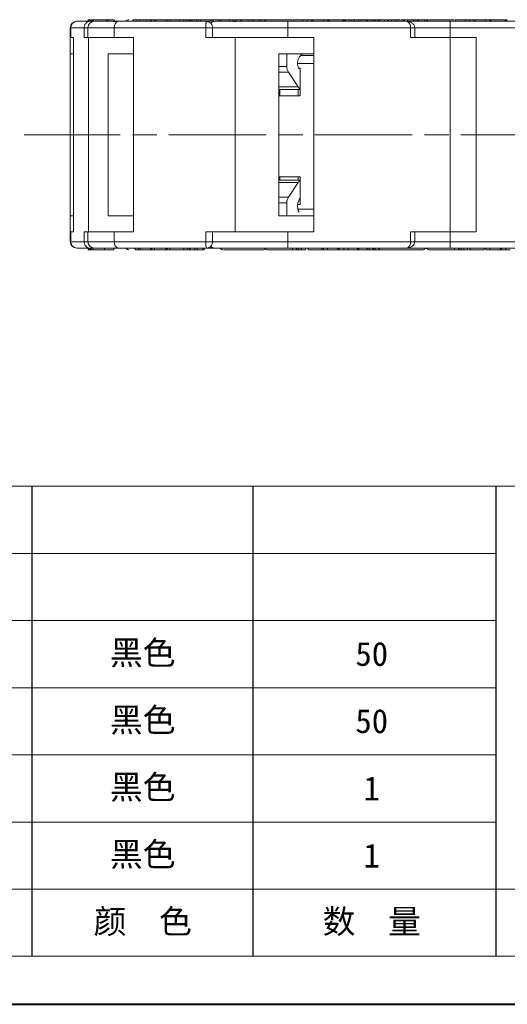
# Model space of a CAD drawing. Header units: millimetres. Extents: x 3187 to 3689, y -339 to 12.
# Tile 2 of 33: x 3355 to 3415, y -339 to -218. Entities that reach past the tile are written whole.
import ezdxf

# ---------------------------------------------------------------- set-up
doc = ezdxf.new("R2010")
doc.units = ezdxf.units.MM
doc.linetypes.add('ACAD_ISO08W100', pattern=[36, 24, -3, 6, -3])
doc.linetypes.add('CENTER', pattern=[0.6, 0.375, -0.075, 0.075, -0.075])
doc.layers.add('中心线', color=1, linetype='CENTER', lineweight=25)
doc.layers.add('标注线', color=7, linetype='Continuous', lineweight=15)
doc.styles.add('样式 6', font='仿宋_GB2312.ttf')

msp = doc.modelspace()

# ---------------------------------------------------------------- linework, layer by layer
at = {"color": 7, "linetype": 'Continuous', "lineweight": 15}
for p, q in [((3363.586, -217.988), (3361.983, -217.988)), ((3363.343, -217.788), (3363.343, -217.988)), ((3363.347, -217.988), (3363.347, -217.788)), ((3363.503, -217.988), (3363.503, -217.788)), ((3363.586, -217.988), (3363.952, -217.988)), ((3363.656, -217.988), (3363.656, -217.788)), ((3363.709, -217.788), (3363.656, -217.788)), ((3363.709, -217.988), (3363.709, -217.788)), ((3363.733, -217.788), (3363.709, -217.788)), ((3363.733, -217.988), (3363.733, -217.788)), ((3363.92, -217.788), (3363.733, -217.788)), ((3363.92, -217.988), (3363.92, -217.788)), ((3363.955, -217.788), (3363.92, -217.788)), ((3363.955, -217.988), (3363.955, -217.788)), ((3364.008, -217.788), (3363.955, -217.788)), ((3364.008, -217.988), (3364.008, -217.788)), ((3365.616, -217.788), (3364.008, -217.788)), ((3365.616, -217.788), (3365.616, -217.988)), ((3365.616, -217.788), (3365.734, -217.788)), ((3365.734, -217.988), (3365.734, -217.788)), ((3365.734, -217.788), (3365.819, -217.788)), ((3365.819, -217.988), (3365.819, -217.788)), ((3366.405, -217.788), (3366.382, -217.788)), ((3366.77, -217.996), (3366.446, -218.018)), ((3366.567, -217.988), (3366.567, -217.788)), ((3366.626, -218.004), (3366.734, -217.988)), ((3377.982, -217.988), (3367.103, -217.988)), ((3368.842, -217.788), (3368.842, -217.988)), ((3369.26, -217.988), (3369.26, -217.788)), ((3369.718, -217.988), (3369.718, -217.788)), ((3370.499, -217.988), (3370.499, -217.788)), ((3371.006, -217.988), (3371.006, -217.788)), ((3371.163, -217.788), (3371.006, -217.788)), ((3371.163, -217.988), (3371.163, -217.788)), ((3371.521, -217.788), (3371.163, -217.788)), ((3371.521, -217.988), (3371.521, -217.788)), ((3371.687, -217.788), (3371.521, -217.788)), ((3371.687, -217.988), (3371.687, -217.788)), ((3372.952, -217.788), (3371.687, -217.788)), ((3372.952, -217.988), (3372.952, -217.788)), ((3373.189, -217.788), (3372.952, -217.788)), ((3373.189, -217.988), (3373.189, -217.788)), ((3373.547, -217.788), (3373.189, -217.788)), ((3373.547, -217.988), (3373.547, -217.788)), ((3374.627, -217.788), (3373.547, -217.788)), ((3374.627, -217.788), (3374.627, -217.988)), ((3375.137, -217.988), (3375.137, -217.788)), ((3375.137, -217.788), (3375.516, -217.788)), ((3375.601, -217.788), (3375.516, -217.788)), ((3375.516, -217.988), (3375.516, -217.788)), ((3375.781, -217.988), (3375.781, -217.788)), ((3376.001, -217.788), (3375.781, -217.788)), ((3376.032, -217.788), (3376.032, -217.988)), ((3376.236, -217.988), (3376.236, -217.788)), ((3376.711, -217.788), (3376.711, -217.988)), ((3376.931, -217.988), (3376.931, -217.788)), ((3377.179, -217.788), (3376.931, -217.788)), ((3377.179, -217.988), (3377.179, -217.788)), ((3378.516, -217.788), (3377.179, -217.788)), ((3377.958, -218.01), (3377.982, -217.988)), ((3378.516, -217.788), (3378.516, -217.988)), ((3378.516, -217.788), (3378.746, -217.788)), ((3378.746, -217.988), (3378.746, -217.788)), ((3378.853, -217.788), (3378.746, -217.788)), ((3379.508, -217.988), (3379.508, -217.788)), ((3379.508, -217.788), (3379.756, -217.788)), ((3379.756, -217.988), (3379.756, -217.788)), ((3380.768, -217.788), (3379.756, -217.788)), ((3380.768, -217.988), (3380.768, -217.788)), ((3381.542, -217.788), (3380.768, -217.788)), ((3381.173, -217.788), (3381.173, -217.988)), ((3381.547, -218.024), (3381.287, -217.996)), ((3381.348, -217.988), (3381.547, -218.024)), ((3381.542, -217.988), (3381.542, -217.788)), ((3381.542, -217.788), (3382.143, -217.788)), ((3382.143, -217.988), (3382.143, -217.788)), ((3382.331, -217.788), (3382.143, -217.788)), ((3382.331, -217.988), (3382.331, -217.788)), ((3383.056, -217.788), (3382.331, -217.788)), ((3383.056, -217.988), (3383.056, -217.788)), ((3383.554, -217.788), (3383.056, -217.788)), ((3383.554, -217.788), (3383.554, -217.988)), ((3383.554, -217.788), (3383.784, -217.788)), ((3383.784, -217.988), (3383.784, -217.788)), ((3383.967, -217.788), (3383.784, -217.788)), ((3384.394, -217.988), (3384.394, -217.788)), ((3384.68, -217.788), (3384.394, -217.788)), ((3384.68, -217.988), (3384.68, -217.788)), ((3385.544, -217.788), (3384.68, -217.788)), ((3386.234, -217.788), (3385.952, -217.788)), ((3387.972, -217.988), (3387.972, -218.788)), ((3402.577, -217.988), (3387.972, -217.988)), ((3388.632, -217.988), (3388.632, -217.788)), ((3389.821, -217.988), (3389.821, -217.788)), ((3390.348, -217.988), (3390.348, -217.788)), ((3390.892, -217.988), (3390.892, -217.788)), ((3391.004, -217.988), (3391.004, -217.788)), ((3391.05, -217.988), (3391.05, -217.788)), ((3391.066, -217.788), (3391.05, -217.788)), ((3391.066, -217.988), (3391.066, -217.788)), ((3392.348, -217.788), (3391.066, -217.788)), ((3392.348, -217.988), (3392.348, -217.788)), ((3392.829, -217.788), (3392.348, -217.788)), ((3392.829, -217.988), (3392.829, -217.788)), ((3392.972, -217.788), (3392.829, -217.788)), ((3393.051, -217.788), (3392.941, -217.788)), ((3392.972, -217.988), (3392.972, -217.788)), ((3393.051, -217.988), (3393.051, -217.788)), ((3394.75, -217.788), (3393.051, -217.788)), ((3394.75, -217.988), (3394.75, -217.788)), ((3394.75, -217.788), (3394.817, -217.788)), ((3394.817, -217.988), (3394.817, -217.788)), ((3394.817, -217.788), (3394.855, -217.788)), ((3394.855, -217.988), (3394.855, -217.788)), ((3394.855, -217.788), (3394.93, -217.788)), ((3394.97, -217.988), (3394.97, -217.788)), ((3395.046, -217.988), (3395.046, -217.788)), ((3395.068, -217.788), (3395.046, -217.788)), ((3395.068, -217.988), (3395.068, -217.788)), ((3395.549, -217.788), (3395.068, -217.788)), ((3395.549, -217.988), (3395.549, -217.788)), ((3396.021, -217.788), (3395.643, -217.788)), ((3395.867, -217.988), (3395.867, -217.788)), ((3396.125, -217.988), (3396.125, -217.788)), ((3396.19, -217.988), (3396.19, -217.788)), ((3396.19, -217.788), (3396.67, -217.788)), ((3396.67, -217.988), (3396.67, -217.788)), ((3396.709, -217.788), (3396.67, -217.788)), ((3396.712, -217.788), (3396.712, -217.988)), ((3396.712, -217.788), (3397.02, -217.788)), ((3397.02, -217.988), (3397.02, -217.788)), ((3397.08, -217.788), (3397.02, -217.788)), ((3397.584, -217.988), (3397.584, -217.788)), ((3397.635, -217.788), (3397.741, -217.788)), ((3397.741, -217.988), (3397.741, -217.788)), ((3397.741, -217.788), (3397.835, -217.788)), ((3397.839, -217.988), (3397.839, -217.788)), ((3398.224, -217.788), (3397.839, -217.788)), ((3398.224, -217.988), (3398.224, -217.788)), ((3398.46, -217.788), (3398.444, -217.788)), ((3398.478, -217.988), (3398.478, -217.788)), ((3398.684, -217.988), (3398.684, -217.788)), ((3398.736, -217.988), (3398.736, -217.788)), ((3399.121, -217.788), (3398.736, -217.788)), ((3399.121, -217.988), (3399.121, -217.788)), ((3399.256, -217.788), (3399.121, -217.788)), ((3399.256, -217.788), (3399.256, -217.988)), ((3399.897, -217.788), (3399.256, -217.788)), ((3399.897, -217.988), (3399.897, -217.788)), ((3400.008, -217.788), (3399.979, -217.788)), ((3400.204, -217.788), (3400.011, -217.788)), ((3400.297, -217.988), (3400.297, -217.788)), ((3400.381, -217.788), (3400.297, -217.788)), ((3400.381, -217.988), (3400.381, -217.788)), ((3400.756, -217.788), (3400.381, -217.788)), ((3400.756, -217.788), (3400.756, -217.988)), ((3401.145, -217.988), (3401.145, -217.788)), ((3401.145, -217.788), (3401.456, -217.788)), ((3401.456, -217.988), (3401.456, -217.788)), ((3401.456, -217.788), (3401.831, -217.788)), ((3401.831, -217.988), (3401.831, -217.788)), ((3402.246, -217.988), (3402.246, -217.788)), ((3402.33, -217.788), (3402.246, -217.788)), ((3402.33, -217.988), (3402.33, -217.788)), ((3402.706, -217.788), (3402.33, -217.788)), ((3402.657, -218.01), (3402.577, -217.988)), ((3402.706, -217.788), (3402.706, -217.988)), ((3403.466, -217.788), (3402.706, -217.788)), ((3403.466, -217.988), (3403.466, -217.788)), ((3403.555, -217.788), (3403.466, -217.788)), ((3403.555, -217.988), (3403.555, -217.788)), ((3403.931, -217.788), (3403.555, -217.788)), ((3403.931, -217.788), (3403.931, -217.988)), ((3404.091, -217.788), (3403.931, -217.788)), ((3404.091, -217.988), (3404.091, -217.788)), ((3404.823, -217.988), (3404.823, -217.788)), ((3405.224, -217.853), (3405.224, -217.788)), ((3405.298, -217.823), (3405.298, -217.788)), ((3407.972, -217.988), (3407.972, -218.788)), ((3422.577, -217.988), (3407.972, -217.988)), ((3408.632, -217.988), (3408.632, -217.788)), ((3409.821, -217.988), (3409.821, -217.788)), ((3410.348, -217.988), (3410.348, -217.788)), ((3410.892, -217.988), (3410.892, -217.788)), ((3411.004, -217.988), (3411.004, -217.788)), ((3411.05, -217.988), (3411.05, -217.788)), ((3411.066, -217.788), (3411.05, -217.788)), ((3411.066, -217.988), (3411.066, -217.788)), ((3412.348, -217.788), (3411.066, -217.788)), ((3412.829, -217.788), (3412.348, -217.788)), ((3412.348, -217.988), (3412.348, -217.788)), ((3412.829, -217.988), (3412.829, -217.788)), ((3412.972, -217.788), (3412.829, -217.788)), ((3412.972, -217.788), (3413.051, -217.788)), ((3412.972, -217.988), (3412.972, -217.788)), ((3413.051, -217.988), (3413.051, -217.788)), ((3414.75, -217.788), (3413.051, -217.788)), ((3414.75, -217.988), (3414.75, -217.788)), ((3414.75, -217.788), (3414.817, -217.788)), ((3414.817, -217.988), (3414.817, -217.788)), ((3414.886, -217.988), (3414.886, -217.788)), ((3414.97, -217.988), (3414.97, -217.788)), ((3361.129, -218.788), (3361.129, -219.988)), ((3361.188, -218.788), (3361.129, -218.788)), ((3361.188, -219.988), (3361.188, -218.788)), ((3361.188, -218.788), (3362.849, -218.788)), ((3362.849, -218.788), (3362.849, -219.988)), ((3363.324, -218.788), (3362.849, -218.788)), ((3363.324, -218.788), (3363.324, -219.988)), ((3366.569, -218.788), (3363.324, -218.788)), ((3366.569, -219.988), (3366.569, -218.788)), ((3366.569, -218.788), (3377.845, -218.788)), ((3377.845, -218.788), (3377.845, -219.988)), ((3378.679, -218.788), (3377.845, -218.788)), ((3378.679, -219.988), (3378.679, -218.788)), ((3387.972, -218.788), (3378.679, -218.788)), ((3387.972, -219.988), (3387.972, -218.788)), ((3387.972, -218.788), (3403.11, -218.788)), ((3403.11, -218.788), (3403.11, -219.988)), ((3403.61, -218.788), (3403.11, -218.788)), ((3403.61, -219.988), (3403.61, -218.788)), ((3407.972, -218.788), (3403.61, -218.788)), ((3407.972, -219.988), (3407.972, -218.788)), ((3407.972, -218.788), (3423.11, -218.788)), ((3361.129, -219.988), (3361.129, -221.988)), ((3361.188, -219.988), (3361.129, -219.988)), ((3361.188, -219.988), (3361.539, -219.988)), ((3361.539, -231.988), (3361.539, -219.988)), ((3362.849, -219.988), (3363.383, -219.988)), ((3363.383, -219.988), (3363.383, -231.988)), ((3366.569, -219.988), (3363.383, -219.988)), ((3366.569, -219.988), (3368.953, -219.988)), ((3368.953, -231.988), (3368.953, -219.988)), ((3377.845, -219.988), (3381.467, -219.988)), ((3381.467, -219.988), (3387.972, -219.988)), ((3381.467, -219.988), (3381.467, -231.988)), ((3387.972, -219.988), (3391.172, -219.988)), ((3391.172, -231.988), (3391.172, -219.988)), ((3403.11, -219.988), (3407.972, -219.988)), ((3407.972, -219.988), (3407.972, -231.988)), ((3407.972, -219.988), (3411.172, -219.988)), ((3411.172, -231.988), (3411.172, -219.988)), ((3361.539, -221.988), (3361.129, -221.988)), ((3361.129, -231.988), (3361.129, -221.988)), ((3368.953, -221.988), (3365.791, -221.988)), ((3365.791, -231.988), (3365.791, -221.988)), ((3391.172, -221.988), (3386.872, -221.988)), ((3386.872, -231.988), (3386.872, -221.988)), ((3387.839, -223.573), (3387.839, -221.988)), ((3391.172, -222.188), (3389.532, -222.188)), ((3386.872, -223.573), (3387.839, -223.573)), ((3389.173, -223.188), (3391.172, -223.188)), ((3388.035, -224.28), (3386.872, -224.28)), ((3389.245, -226.095), (3388.035, -224.28)), ((3389.493, -223.788), (3389.281, -223.788)), ((3389.493, -227.188), (3389.493, -223.788)), ((3386.872, -226.095), (3389.245, -226.095)), ((3386.872, -226.388), (3389.493, -226.388)), ((3386.872, -227.188), (3389.493, -227.188)), ((3386.876, -226.388), (3386.876, -227.188)), ((3386.969, -227.188), (3386.969, -226.388)), ((3389.241, -227.188), (3389.241, -226.388)), ((3361.129, -241.988), (3361.129, -231.988)), ((3361.539, -243.988), (3361.539, -231.988)), ((3363.383, -231.988), (3363.383, -243.988)), ((3365.791, -241.988), (3365.791, -231.988)), ((3368.953, -243.988), (3368.953, -231.988)), ((3381.467, -231.988), (3381.467, -243.988)), ((3386.872, -241.988), (3386.872, -231.988)), ((3391.172, -243.988), (3391.172, -231.988)), ((3407.972, -231.988), (3407.972, -243.988)), ((3411.172, -243.988), (3411.172, -231.988)), ((3389.493, -237.188), (3386.872, -237.188)), ((3389.493, -237.588), (3386.872, -237.588)), ((3389.245, -237.88), (3386.872, -237.88)), ((3386.876, -237.188), (3386.876, -237.588)), ((3386.969, -237.588), (3386.969, -237.188)), ((3388.035, -239.695), (3389.245, -237.88)), ((3389.241, -237.188), (3389.241, -237.588)), ((3389.493, -240.588), (3389.493, -237.188)), ((3386.872, -239.695), (3388.035, -239.695)), ((3387.839, -240.402), (3386.872, -240.402)), ((3387.839, -241.988), (3387.839, -240.402)), ((3389.185, -240.588), (3389.493, -240.588)), ((3391.172, -241.188), (3389.219, -241.188)), ((3361.129, -241.988), (3361.129, -243.988)), ((3361.129, -241.988), (3361.539, -241.988)), ((3365.791, -241.988), (3368.953, -241.988)), ((3386.872, -241.988), (3391.172, -241.988)), ((3361.129, -243.988), (3361.129, -245.188)), ((3361.129, -243.988), (3361.188, -243.988)), ((3361.188, -245.188), (3361.188, -243.988)), ((3361.539, -243.988), (3361.188, -243.988)), ((3362.849, -243.988), (3362.849, -245.188)), ((3363.383, -243.988), (3362.849, -243.988)), ((3363.324, -243.988), (3363.324, -245.188)), ((3363.383, -243.988), (3366.569, -243.988)), ((3366.569, -245.188), (3366.569, -243.988)), ((3368.953, -243.988), (3366.569, -243.988)), ((3377.845, -243.988), (3377.845, -245.188)), ((3381.467, -243.988), (3377.845, -243.988)), ((3378.679, -245.188), (3378.679, -243.988)), ((3387.972, -243.988), (3381.467, -243.988)), ((3387.972, -245.188), (3387.972, -243.988)), ((3391.172, -243.988), (3387.972, -243.988)), ((3407.972, -243.988), (3403.11, -243.988)), ((3403.11, -243.988), (3403.11, -245.188)), ((3403.61, -245.188), (3403.61, -243.988)), ((3407.972, -245.188), (3407.972, -243.988)), ((3411.172, -243.988), (3407.972, -243.988)), ((3361.129, -245.188), (3361.188, -245.188)), ((3362.849, -245.188), (3361.188, -245.188)), ((3362.849, -245.188), (3363.324, -245.188)), ((3363.324, -245.188), (3366.569, -245.188)), ((3377.845, -245.188), (3366.569, -245.188)), ((3377.845, -245.188), (3378.679, -245.188)), ((3378.679, -245.188), (3387.972, -245.188)), ((3403.11, -245.188), (3387.972, -245.188)), ((3387.972, -245.188), (3387.972, -245.988)), ((3403.11, -245.188), (3403.61, -245.188)), ((3403.572, -245.188), (3407.972, -245.188)), ((3423.11, -245.188), (3407.972, -245.188)), ((3407.972, -245.188), (3407.972, -245.988)), ((3361.983, -245.988), (3363.586, -245.988)), ((3363.361, -245.988), (3363.361, -246.188)), ((3363.361, -246.188), (3363.414, -246.188)), ((3363.414, -245.988), (3363.414, -246.188)), ((3363.414, -246.188), (3363.449, -246.188)), ((3363.449, -245.988), (3363.449, -246.188)), ((3363.449, -246.188), (3363.635, -246.188)), ((3363.952, -245.988), (3363.586, -245.988)), ((3363.635, -245.988), (3363.635, -246.188)), ((3363.635, -246.188), (3363.66, -246.188)), ((3363.66, -245.988), (3363.66, -246.188)), ((3363.66, -246.188), (3363.712, -246.188)), ((3363.712, -245.988), (3363.712, -246.188)), ((3363.712, -246.188), (3363.879, -246.188)), ((3363.948, -245.988), (3363.948, -246.188)), ((3363.958, -245.988), (3363.958, -246.188)), ((3365.366, -245.988), (3365.366, -246.188)), ((3366.511, -246.188), (3366.511, -245.988)), ((3366.544, -245.964), (3366.77, -245.979)), ((3366.734, -245.988), (3366.574, -245.963)), ((3367.103, -245.988), (3377.982, -245.988)), ((3369.159, -245.988), (3369.159, -246.188)), ((3369.159, -246.188), (3369.517, -246.188)), ((3369.517, -245.988), (3369.517, -246.188)), ((3369.517, -246.188), (3369.754, -246.188)), ((3369.754, -245.988), (3369.754, -246.188)), ((3369.754, -246.188), (3371.02, -246.188)), ((3371.02, -245.988), (3371.02, -246.188)), ((3371.02, -246.188), (3371.185, -246.188)), ((3371.185, -245.988), (3371.185, -246.188)), ((3371.185, -246.188), (3371.543, -246.188)), ((3371.543, -245.988), (3371.543, -246.188)), ((3371.543, -246.188), (3372.933, -246.188)), ((3372.933, -245.988), (3372.933, -246.188)), ((3372.99, -245.988), (3372.99, -246.188)), ((3373.077, -245.988), (3373.077, -246.188)), ((3373.404, -245.988), (3373.404, -246.188)), ((3375.148, -245.988), (3375.148, -246.188)), ((3375.535, -246.188), (3375.535, -245.988)), ((3375.63, -246.188), (3375.674, -246.188)), ((3375.674, -246.177), (3375.674, -246.188)), ((3375.674, -246.188), (3376.512, -246.188)), ((3376.512, -246.188), (3376.512, -245.988)), ((3376.512, -246.188), (3376.791, -246.188)), ((3376.791, -245.988), (3376.791, -246.188)), ((3377.485, -245.988), (3377.485, -246.188)), ((3377.656, -246.188), (3377.656, -245.988)), ((3377.982, -245.988), (3377.958, -245.965)), ((3381.366, -245.979), (3381.458, -245.988)), ((3387.972, -245.988), (3402.577, -245.988)), ((3388.536, -245.988), (3388.536, -246.188)), ((3389.017, -246.188), (3388.536, -246.188)), ((3389.017, -245.988), (3389.017, -246.188)), ((3389.082, -245.988), (3389.082, -246.188)), ((3389.339, -245.988), (3389.339, -246.188)), ((3389.658, -245.988), (3389.658, -246.188)), ((3389.658, -246.188), (3390.139, -246.188)), ((3390.139, -245.988), (3390.139, -246.188)), ((3390.457, -245.988), (3390.457, -246.188)), ((3390.457, -246.188), (3392.156, -246.188)), ((3392.156, -245.988), (3392.156, -246.188)), ((3392.167, -245.988), (3392.167, -246.188)), ((3392.213, -245.988), (3392.213, -246.188)), ((3392.213, -246.188), (3392.296, -246.188)), ((3392.378, -245.988), (3392.378, -246.188)), ((3392.378, -246.188), (3392.859, -246.188)), ((3392.859, -245.988), (3392.859, -246.188)), ((3392.859, -246.188), (3394.141, -246.188)), ((3394.141, -245.988), (3394.141, -246.188)), ((3394.202, -245.988), (3394.202, -246.188)), ((3394.314, -245.988), (3394.314, -246.188)), ((3394.858, -245.988), (3394.858, -246.188)), ((3395.385, -245.988), (3395.385, -246.188)), ((3396.574, -245.988), (3396.574, -246.188)), ((3396.581, -245.988), (3396.581, -246.188)), ((3396.581, -246.188), (3396.632, -246.188)), ((3396.632, -245.988), (3396.632, -246.188)), ((3396.632, -246.188), (3396.723, -246.188)), ((3396.723, -245.988), (3396.723, -246.188)), ((3396.723, -246.188), (3397.756, -246.188)), ((3397.756, -245.988), (3397.756, -246.188)), ((3397.756, -246.188), (3397.986, -246.188)), ((3397.986, -246.188), (3397.986, -245.988)), ((3397.986, -246.188), (3398.455, -246.188)), ((3398.455, -245.988), (3398.455, -246.188)), ((3398.455, -246.188), (3398.565, -246.188)), ((3398.565, -245.988), (3398.565, -246.188)), ((3398.722, -245.988), (3398.722, -246.188)), ((3407.972, -245.988), (3422.577, -245.988)), ((3408.536, -245.988), (3408.536, -246.188)), ((3409.017, -246.188), (3408.536, -246.188)), ((3409.017, -245.988), (3409.017, -246.188)), ((3409.082, -245.988), (3409.082, -246.188)), ((3409.339, -245.988), (3409.339, -246.188)), ((3409.658, -245.988), (3409.658, -246.188)), ((3409.658, -246.188), (3410.139, -246.188)), ((3410.139, -245.988), (3410.139, -246.188)), ((3410.457, -245.988), (3410.457, -246.188)), ((3410.457, -246.188), (3412.156, -246.188)), ((3412.156, -245.988), (3412.156, -246.188)), ((3412.378, -245.988), (3412.378, -246.188)), ((3412.378, -246.188), (3412.859, -246.188)), ((3412.859, -245.988), (3412.859, -246.188)), ((3412.859, -246.188), (3414.141, -246.188)), ((3414.141, -245.988), (3414.141, -246.188)), ((3414.202, -245.988), (3414.202, -246.188)), ((3414.314, -245.988), (3414.314, -246.188)), ((3414.606, -246.188), (3414.761, -246.188)), ((3414.858, -245.988), (3414.858, -246.188))]:
    msp.add_line(p, q, dxfattribs=at)
at = {"color": 7, "lineweight": 15}
for p, q in [((3217.062, -275.368), (3413.64, -275.368)), ((3217.062, -283.658), (3413.64, -283.658)), ((3217.062, -291.948), (3413.64, -291.948)), ((3217.062, -300.238), (3413.64, -300.238)), ((3217.062, -308.529), (3413.64, -308.529)), ((3217.062, -316.819), (3413.64, -316.819)), ((3217.062, -325.109), (3465.768, -325.109))]:
    msp.add_line(p, q, dxfattribs=at)
at = {"color": 7}
for p, q in [((3356.441, -333.399), (3356.441, -275.368)), ((3383.687, -333.399), (3383.687, -275.368)), ((3413.64, -333.399), (3413.64, -275.368))]:
    msp.add_line(p, q, dxfattribs=at)
at = {"color": 7, "lineweight": 13}
for p, q in [((3413.64, -275.368), (3678.945, -275.368)), ((3217.062, -333.399), (3465.768, -333.399))]:
    msp.add_line(p, q, dxfattribs=at)
at = {"color": 7, "lineweight": 40}
msp.add_line((3187.454, -339.321), (3684.866, -339.321), dxfattribs=at)
at = {"color": 7, "linetype": 'Continuous', "lineweight": 15, "flags": 128}
msp.add_lwpolyline([(3389.974, -221.988), (3389.652, -222.089), (3389.384, -222.376), (3389.216, -222.801), (3389.176, -223.29), (3389.271, -223.763), (3389.309, -223.855)], dxfattribs=at)
at = {"color": 7, "linetype": 'Continuous', "lineweight": 15}
for centre, radius, start, end in [((3361.929, -218.788), 0.8, 90, 180), ((3361.986, -218.785), 0.798, 90.17405, 180.173), ((3364.124, -218.788), 0.8, 90, 180), ((3363.585, -218.41), 0.423, 57.92763, 89.80107), ((3367.269, -218.677), 0.709, 103.57158, 189.00735), ((3368.379, -218.288), 0.5, 90, 143.1301), ((3375.574, -218.288), 0.5, 36.8699, 65.12861), ((3379.022, -218.788), 0.8, 90, 135.68506), ((3385.472, -218.288), 0.5, 90, 143.1301), ((3405.472, -218.288), 0.5, 90, 142.46944), ((3389.129, -223.597), 1.291, 178.93545, 211.96148), ((3389.837, -225.718), 0.702, 212.46576, 240.64498), ((3389.831, -238.25), 0.693, 119.16513, 147.72412), ((3389.129, -240.378), 1.291, 148.03852, 181.06455), ((3390.725, -240.793), 1.565, 141.94587, 208.42173), ((3361.929, -245.188), 0.8, 180, 270), ((3361.986, -245.19), 0.798, 179.827, 269.82595), ((3364.124, -245.188), 0.8, 180, 270), ((3367.269, -245.298), 0.709, 170.99265, 256.42842), ((3363.585, -245.565), 0.423, 270.19893, 302.07237), ((3368.379, -245.688), 0.5, 216.8699, 270), ((3375.574, -245.688), 0.5, 270, 323.1301), ((3379.022, -245.188), 0.8, 224.20819, 270), ((3380.008, -245.688), 0.5, 217.71782, 270), ((3385.008, -245.688), 0.5, 270, 297.66517), ((3385.472, -245.688), 0.5, 216.8699, 270), ((3399.526, -245.688), 0.5, 216.8699, 270), ((3404.526, -245.688), 0.5, 270, 322.46944), ((3405.472, -245.688), 0.5, 217.71782, 270)]:
    msp.add_arc(centre, radius, start, end, dxfattribs=at)
for points, knots in [([(3362.849, -218.788), (3362.853, -218.731), (3362.859, -218.615), (3362.91, -218.456), (3362.986, -218.313), (3363.115, -218.157), (3363.317, -218.018), (3363.497, -217.998), (3363.586, -217.988)], [0, 0, 0, 0, 0.1228546, 0.2511848, 0.369932, 0.5018491, 0.7520052, 1, 1, 1, 1]), ([(3363.503, -217.788), (3363.487, -217.788), (3363.455, -217.788), (3363.421, -217.788), (3363.394, -217.788), (3363.374, -217.788), (3363.358, -217.788), (3363.351, -217.788), (3363.347, -217.788)], [0, 0, 0, 0, 0.1854289, 0.3721896, 0.5277082, 0.6838775, 0.8416784, 1, 1, 1, 1]), ([(3363.587, -217.788), (3363.565, -217.788), (3363.532, -217.788), (3363.51, -217.788), (3363.503, -217.788)], [0, 0, 0, 0, 0.6813573, 1, 1, 1, 1]), ([(3367.103, -217.988), (3366.716, -217.988), (3365.919, -217.988), (3365.003, -217.988), (3364.382, -217.988), (3364.098, -217.988), (3364.15, -217.988), (3364.161, -217.988)], [0, 0, 0, 0, 0.2178066, 0.4486597, 0.6891103, 0.9346636, 1, 1, 1, 1]), ([(3366.555, -217.788), (3366.555, -217.788), (3366.557, -217.788), (3366.479, -217.788), (3366.326, -217.788), (3366.094, -217.788), (3365.915, -217.788), (3365.819, -217.788)], [0, 0, 0, 0, 0.1007058, 0.3004059, 0.5008041, 0.7335599, 1, 1, 1, 1]), ([(3369.26, -217.788), (3369.167, -217.788), (3368.979, -217.788), (3368.844, -217.788), (3368.854, -217.788), (3368.857, -217.788)], [0, 0, 0, 0, 0.40791, 0.8204299, 1, 1, 1, 1]), ([(3369.718, -217.788), (3369.686, -217.788), (3369.623, -217.788), (3369.539, -217.788), (3369.461, -217.788), (3369.392, -217.788), (3369.324, -217.788), (3369.281, -217.788), (3369.26, -217.788)], [0, 0, 0, 0, 0.1854289, 0.3721896, 0.5277082, 0.6838775, 0.8416784, 1, 1, 1, 1]), ([(3370.499, -217.788), (3370.436, -217.788), (3370.312, -217.788), (3370.062, -217.788), (3369.858, -217.788), (3369.731, -217.788), (3369.718, -217.788)], [0, 0, 0, 0, 0.25090045, 0.5021621, 0.94653132, 1, 1, 1, 1]), ([(3371.006, -217.788), (3370.983, -217.788), (3370.939, -217.788), (3370.864, -217.788), (3370.784, -217.788), (3370.695, -217.788), (3370.601, -217.788), (3370.533, -217.788), (3370.499, -217.788)], [0, 0, 0, 0, 0.1539502, 0.3081809, 0.478699, 0.6499612, 0.8242026, 1, 1, 1, 1]), ([(3374.627, -217.788), (3374.669, -217.788), (3374.754, -217.788), (3374.874, -217.788), (3374.988, -217.788), (3375.068, -217.788), (3375.113, -217.788), (3375.137, -217.788)], [0, 0, 0, 0, 0.3047157, 0.6118673, 0.7377988, 0.8631157, 1, 1, 1, 1]), ([(3375.771, -217.788), (3375.773, -217.788), (3375.779, -217.788), (3375.688, -217.788), (3375.576, -217.788), (3375.516, -217.788)], [0, 0, 0, 0, 0.164375, 0.5539947, 1, 1, 1, 1]), ([(3376.236, -217.788), (3376.212, -217.788), (3376.164, -217.788), (3376.107, -217.788), (3376.065, -217.788), (3376.043, -217.788), (3376.033, -217.788), (3376.033, -217.788), (3376.033, -217.788)], [0, 0, 0, 0, 0.21351333, 0.43082565, 0.61542863, 0.80536781, 0.95568708, 1, 1, 1, 1]), ([(3376.711, -217.788), (3376.678, -217.788), (3376.611, -217.788), (3376.511, -217.788), (3376.416, -217.788), (3376.341, -217.788), (3376.282, -217.788), (3376.252, -217.788), (3376.236, -217.788)], [0, 0, 0, 0, 0.1937599, 0.3935451, 0.5783527, 0.7691696, 0.8841927, 1, 1, 1, 1]), ([(3376.773, -217.788), (3376.758, -217.788), (3376.725, -217.788), (3376.699, -217.788), (3376.682, -217.788), (3376.677, -217.788), (3376.674, -217.788)], [0, 0, 0, 0, 0.2774105, 0.604419, 0.8015376, 1, 1, 1, 1]), ([(3376.886, -217.788), (3376.865, -217.788), (3376.81, -217.788), (3376.749, -217.788), (3376.711, -217.788)], [0, 0, 0, 0, 0.3769016, 1, 1, 1, 1]), ([(3377.845, -218.788), (3377.846, -218.731), (3377.846, -218.615), (3377.854, -218.456), (3377.866, -218.313), (3377.888, -218.158), (3377.918, -218.036), (3377.948, -218.017), (3377.958, -218.01)], [0, 0, 0, 0, 0.1376622, 0.2814599, 0.4145195, 0.5623364, 0.8426437, 1, 1, 1, 1]), ([(3378.677, -218.788), (3378.675, -218.748), (3378.67, -218.672), (3378.641, -218.533), (3378.568, -218.344), (3378.408, -218.147), (3378.175, -218.015), (3378.027, -218.003), (3377.957, -217.997)], [0, 0, 0, 0, 0.0914883, 0.1778633, 0.3267062, 0.5763584, 0.8013256, 1, 1, 1, 1]), ([(3378.075, -217.988), (3378.221, -217.988), (3378.39, -217.988), (3378.798, -217.988), (3378.853, -217.988)], [0, 0, 0, 0, 0.8645475, 1, 1, 1, 1]), ([(3378.746, -217.788), (3378.808, -217.788), (3378.945, -217.788), (3379.213, -217.788), (3379.399, -217.788), (3379.508, -217.788)], [0, 0, 0, 0, 0.2581138, 0.5687529, 1, 1, 1, 1]), ([(3387.972, -217.988), (3387.426, -217.988), (3386.302, -217.988), (3384.633, -217.988), (3383.029, -217.988), (3381.598, -217.988), (3380.434, -217.988), (3379.609, -217.988), (3379.111, -217.988), (3379.051, -217.988), (3379.022, -217.988)], [0, 0, 0, 0, 0.116516, 0.2400113, 0.3686408, 0.5, 0.6313592, 0.7599887, 0.883484, 1, 1, 1, 1]), ([(3381.178, -217.788), (3381.176, -217.788), (3381.165, -217.788), (3381.201, -217.788), (3381.32, -217.788), (3381.452, -217.788), (3381.542, -217.788)], [0, 0, 0, 0, 0.0458739, 0.2829995, 0.5108733, 1, 1, 1, 1]), ([(3383.784, -217.788), (3383.846, -217.788), (3383.983, -217.788), (3384.198, -217.788), (3384.335, -217.788), (3384.394, -217.788)], [0, 0, 0, 0, 0.32229027, 0.7101657, 1, 1, 1, 1]), ([(3388.52, -217.788), (3388.384, -217.788), (3388.08, -217.788), (3387.597, -217.788), (3386.962, -217.788), (3386.264, -217.788), (3385.768, -217.788), (3385.542, -217.788), (3385.465, -217.788), (3385.479, -217.788), (3385.482, -217.788)], [0, 0, 0, 0, 0.0931053, 0.2073155, 0.3214057, 0.531206, 0.7410063, 0.8552165, 0.9693068, 1, 1, 1, 1]), ([(3389.821, -217.788), (3389.687, -217.788), (3389.415, -217.788), (3389.059, -217.788), (3388.807, -217.788), (3388.655, -217.788), (3388.64, -217.788), (3388.632, -217.788)], [0, 0, 0, 0, 0.2039328, 0.4101703, 0.5932152, 0.7735311, 1, 1, 1, 1]), ([(3390.348, -217.788), (3390.317, -217.788), (3390.255, -217.788), (3390.163, -217.788), (3390.075, -217.788), (3389.992, -217.788), (3389.907, -217.788), (3389.85, -217.788), (3389.821, -217.788)], [0, 0, 0, 0, 0.1854289, 0.3721896, 0.5277082, 0.6838775, 0.8416784, 1, 1, 1, 1]), ([(3390.892, -217.788), (3390.862, -217.788), (3390.802, -217.788), (3390.643, -217.788), (3390.482, -217.788), (3390.361, -217.788), (3390.348, -217.788)], [0, 0, 0, 0, 0.25090045, 0.5021621, 0.94653132, 1, 1, 1, 1]), ([(3391.004, -217.788), (3391.004, -217.788), (3391.003, -217.788), (3390.996, -217.788), (3390.984, -217.788), (3390.963, -217.788), (3390.934, -217.788), (3390.906, -217.788), (3390.892, -217.788)], [0, 0, 0, 0, 0.1539502, 0.3081809, 0.478699, 0.6499612, 0.8242026, 1, 1, 1, 1]), ([(3393.036, -217.788), (3393.035, -217.788), (3392.997, -217.788), (3392.969, -217.788), (3392.941, -217.788)], [0, 0, 0, 0, 0.02187228, 1, 1, 1, 1]), ([(3395.007, -217.788), (3395, -217.788), (3394.97, -217.788), (3394.97, -217.788), (3394.97, -217.788)], [0, 0, 0, 0, 0.243135, 1, 1, 1, 1]), ([(3395.549, -217.788), (3395.55, -217.788), (3395.553, -217.788), (3395.576, -217.788), (3395.644, -217.788), (3395.722, -217.788), (3395.8, -217.788), (3395.852, -217.788), (3395.867, -217.788)], [0, 0, 0, 0, 0.2722235, 0.5466231, 0.6591264, 0.7710806, 0.9347916, 1, 1, 1, 1]), ([(3395.867, -217.788), (3395.888, -217.788), (3395.929, -217.788), (3395.983, -217.788), (3396.03, -217.788), (3396.066, -217.788), (3396.099, -217.788), (3396.116, -217.788), (3396.125, -217.788)], [0, 0, 0, 0, 0.1994149, 0.4047786, 0.5493055, 0.697938, 0.8472718, 1, 1, 1, 1]), ([(3396.125, -217.788), (3396.134, -217.788), (3396.154, -217.788), (3396.169, -217.788), (3396.177, -217.788), (3396.183, -217.788), (3396.187, -217.788), (3396.189, -217.788), (3396.19, -217.788)], [0, 0, 0, 0, 0.20528764, 0.41647312, 0.5617174, 0.70725004, 0.85354148, 1, 1, 1, 1]), ([(3396.742, -217.788), (3396.725, -217.788), (3396.702, -217.788), (3396.668, -217.788), (3396.66, -217.788)], [0, 0, 0, 0, 0.7845586, 1, 1, 1, 1]), ([(3397.02, -217.788), (3397.049, -217.788), (3397.112, -217.788), (3397.309, -217.788), (3397.483, -217.788), (3397.584, -217.788)], [0, 0, 0, 0, 0.2581138, 0.5687529, 1, 1, 1, 1]), ([(3398.211, -217.788), (3398.274, -217.788), (3398.389, -217.788), (3398.509, -217.788), (3398.568, -217.788), (3398.574, -217.788), (3398.575, -217.788)], [0, 0, 0, 0, 0.3533415, 0.6491314, 0.9441166, 1, 1, 1, 1]), ([(3398.478, -217.788), (3398.444, -217.788), (3398.389, -217.788), (3398.319, -217.788), (3398.27, -217.788), (3398.226, -217.788), (3398.225, -217.788), (3398.224, -217.788)], [0, 0, 0, 0, 0.1847619, 0.299719, 0.4152217, 0.5479774, 1, 1, 1, 1]), ([(3398.684, -217.788), (3398.676, -217.788), (3398.659, -217.788), (3398.626, -217.788), (3398.586, -217.788), (3398.548, -217.788), (3398.512, -217.788), (3398.49, -217.788), (3398.478, -217.788)], [0, 0, 0, 0, 0.183139, 0.3713042, 0.5470738, 0.7298259, 0.8638636, 1, 1, 1, 1]), ([(3398.736, -217.788), (3398.736, -217.788), (3398.734, -217.788), (3398.729, -217.788), (3398.723, -217.788), (3398.715, -217.788), (3398.703, -217.788), (3398.691, -217.788), (3398.684, -217.788)], [0, 0, 0, 0, 0.1915397, 0.383375, 0.5347892, 0.6867364, 0.8420757, 1, 1, 1, 1]), ([(3400.756, -217.788), (3400.805, -217.788), (3400.905, -217.788), (3401.037, -217.788), (3401.109, -217.788), (3401.145, -217.788)], [0, 0, 0, 0, 0.3167323, 0.6543421, 1, 1, 1, 1]), ([(3402.238, -217.788), (3402.167, -217.788), (3402.062, -217.788), (3401.958, -217.788), (3401.924, -217.788)], [0, 0, 0, 0, 0.6742588, 1, 1, 1, 1]), ([(3403.61, -218.788), (3403.607, -218.739), (3403.6, -218.645), (3403.543, -218.481), (3403.412, -218.285), (3403.179, -218.12), (3402.905, -218.026), (3402.737, -218.007), (3402.656, -217.997)], [0, 0, 0, 0, 0.1063395, 0.2055869, 0.3707364, 0.6105356, 0.8106069, 1, 1, 1, 1]), ([(3403.11, -218.788), (3403.107, -218.731), (3403.102, -218.615), (3403.063, -218.456), (3403.005, -218.313), (3402.908, -218.158), (3402.787, -218.036), (3402.691, -218.017), (3402.657, -218.01)], [0, 0, 0, 0, 0.1377532, 0.281646, 0.4147936, 0.5627082, 0.8432009, 1, 1, 1, 1]), ([(3407.972, -217.988), (3407.425, -217.988), (3406.299, -217.988), (3404.644, -217.988), (3403.403, -217.988), (3402.816, -217.988), (3402.69, -217.988)], [0, 0, 0, 0, 0.2884701, 0.5942195, 0.9126801, 1, 1, 1, 1]), ([(3404.823, -217.788), (3404.756, -217.788), (3404.627, -217.788), (3404.438, -217.788), (3404.275, -217.788), (3404.077, -217.788), (3404.012, -217.788), (3403.964, -217.788)], [0, 0, 0, 0, 0.1475726, 0.2847085, 0.4214302, 0.5690871, 1, 1, 1, 1]), ([(3405.224, -217.788), (3405.208, -217.788), (3405.175, -217.788), (3405.107, -217.788), (3405.027, -217.788), (3404.951, -217.788), (3404.882, -217.788), (3404.843, -217.788), (3404.823, -217.788)], [0, 0, 0, 0, 0.1937663, 0.39358, 0.5766373, 0.7654093, 0.8822901, 1, 1, 1, 1]), ([(3408.461, -217.788), (3408.298, -217.788), (3407.831, -217.788), (3407.171, -217.788), (3406.59, -217.788), (3406.191, -217.788), (3405.869, -217.788), (3405.557, -217.788), (3405.505, -217.788), (3405.472, -217.788)], [0, 0, 0, 0, 0.1128333, 0.3252591, 0.4408987, 0.5564167, 0.6720562, 0.7875742, 1, 1, 1, 1]), ([(3409.821, -217.788), (3409.687, -217.788), (3409.415, -217.788), (3409.059, -217.788), (3408.807, -217.788), (3408.655, -217.788), (3408.64, -217.788), (3408.632, -217.788)], [0, 0, 0, 0, 0.2039328, 0.4101703, 0.5932152, 0.7735311, 1, 1, 1, 1]), ([(3410.348, -217.788), (3410.317, -217.788), (3410.255, -217.788), (3410.163, -217.788), (3410.075, -217.788), (3409.992, -217.788), (3409.907, -217.788), (3409.85, -217.788), (3409.821, -217.788)], [0, 0, 0, 0, 0.1854289, 0.3721896, 0.5277082, 0.6838775, 0.8416784, 1, 1, 1, 1]), ([(3410.892, -217.788), (3410.862, -217.788), (3410.802, -217.788), (3410.643, -217.788), (3410.482, -217.788), (3410.361, -217.788), (3410.348, -217.788)], [0, 0, 0, 0, 0.25090045, 0.5021621, 0.94653132, 1, 1, 1, 1]), ([(3411.004, -217.788), (3411.004, -217.788), (3411.003, -217.788), (3410.996, -217.788), (3410.984, -217.788), (3410.963, -217.788), (3410.934, -217.788), (3410.906, -217.788), (3410.892, -217.788)], [0, 0, 0, 0, 0.1539502, 0.3081809, 0.478699, 0.6499612, 0.8242026, 1, 1, 1, 1]), ([(3414.97, -217.788), (3414.961, -217.788), (3414.94, -217.788), (3414.907, -217.788), (3414.886, -217.788)], [0, 0, 0, 0, 0.37253864, 1, 1, 1, 1]), ([(3415.007, -217.788), (3415, -217.788), (3414.97, -217.788), (3414.97, -217.788), (3414.97, -217.788)], [0, 0, 0, 0, 0.243135, 1, 1, 1, 1]), ([(3363.586, -245.988), (3363.497, -245.977), (3363.317, -245.957), (3363.115, -245.818), (3362.986, -245.662), (3362.91, -245.519), (3362.859, -245.36), (3362.853, -245.244), (3362.849, -245.188)], [0, 0, 0, 0, 0.24799468, 0.49815079, 0.63003319, 0.74881489, 0.87712953, 1, 1, 1, 1]), ([(3377.958, -245.965), (3377.948, -245.958), (3377.918, -245.939), (3377.888, -245.817), (3377.866, -245.662), (3377.854, -245.519), (3377.846, -245.36), (3377.846, -245.244), (3377.845, -245.188)], [0, 0, 0, 0, 0.1575591, 0.4377988, 0.5855412, 0.7186076, 0.8623532, 1, 1, 1, 1]), ([(3377.957, -245.978), (3378.019, -245.974), (3378.157, -245.967), (3378.365, -245.862), (3378.532, -245.687), (3378.624, -245.493), (3378.667, -245.332), (3378.673, -245.237), (3378.677, -245.188)], [0, 0, 0, 0, 0.1611856, 0.3620094, 0.6152123, 0.7810056, 0.8846307, 1, 1, 1, 1]), ([(3402.577, -245.988), (3402.638, -245.977), (3402.761, -245.957), (3402.908, -245.818), (3403.005, -245.662), (3403.063, -245.519), (3403.102, -245.36), (3403.107, -245.244), (3403.11, -245.188)], [0, 0, 0, 0, 0.24799468, 0.49815079, 0.63003319, 0.74881489, 0.87712953, 1, 1, 1, 1]), ([(3402.656, -245.978), (3402.808, -245.956), (3403.064, -245.92), (3403.365, -245.732), (3403.518, -245.542), (3403.596, -245.36), (3403.605, -245.248), (3403.61, -245.188)], [0, 0, 0, 0, 0.3433275, 0.57916305, 0.75367025, 0.8688042, 1, 1, 1, 1]), ([(3363.949, -246.188), (3363.948, -246.188), (3363.947, -246.188), (3363.949, -246.188), (3363.955, -246.188), (3363.958, -246.188)], [0, 0, 0, 0, 0.2348315, 0.6167856, 1, 1, 1, 1]), ([(3363.958, -246.188), (3363.981, -246.188), (3364.029, -246.188), (3364.256, -246.188), (3364.568, -246.188), (3364.947, -246.188), (3365.216, -246.188), (3365.366, -246.188)], [0, 0, 0, 0, 0.2039328, 0.4101703, 0.5932152, 0.7735311, 1, 1, 1, 1]), ([(3367.103, -245.988), (3366.716, -245.988), (3365.919, -245.988), (3365.003, -245.988), (3364.382, -245.988), (3364.098, -245.988), (3364.15, -245.988), (3364.161, -245.988)], [0, 0, 0, 0, 0.2178066, 0.4486597, 0.6891103, 0.9346636, 1, 1, 1, 1]), ([(3365.366, -246.188), (3365.499, -246.188), (3365.765, -246.188), (3366.135, -246.188), (3366.387, -246.188), (3366.501, -246.188), (3366.501, -246.188), (3366.5, -246.188)], [0, 0, 0, 0, 0.2413489, 0.4849276, 0.7334986, 0.9451932, 1, 1, 1, 1]), ([(3372.991, -246.188), (3372.99, -246.188), (3372.983, -246.188), (3373.018, -246.188), (3373.071, -246.188), (3373.077, -246.188)], [0, 0, 0, 0, 0.0361382, 0.8964795, 1, 1, 1, 1]), ([(3373.077, -246.188), (3373.092, -246.188), (3373.121, -246.188), (3373.174, -246.188), (3373.227, -246.188), (3373.282, -246.188), (3373.341, -246.188), (3373.383, -246.188), (3373.404, -246.188)], [0, 0, 0, 0, 0.1854289, 0.3721896, 0.5277082, 0.6838775, 0.8416784, 1, 1, 1, 1]), ([(3373.404, -246.188), (3373.51, -246.188), (3373.724, -246.188), (3374.116, -246.188), (3374.494, -246.188), (3374.851, -246.188), (3375.042, -246.188), (3375.148, -246.188)], [0, 0, 0, 0, 0.2039328, 0.4101703, 0.5932152, 0.7735311, 1, 1, 1, 1]), ([(3375.148, -246.188), (3375.23, -246.188), (3375.397, -246.188), (3375.534, -246.188), (3375.519, -246.188), (3375.515, -246.188)], [0, 0, 0, 0, 0.4094512, 0.8226854, 1, 1, 1, 1]), ([(3376.791, -246.188), (3376.808, -246.188), (3376.906, -246.188), (3377.084, -246.188), (3377.311, -246.188), (3377.423, -246.188), (3377.485, -246.188)], [0, 0, 0, 0, 0.0626135, 0.3582666, 0.6385136, 1, 1, 1, 1]), ([(3377.485, -246.188), (3377.543, -246.188), (3377.635, -246.188), (3377.647, -246.188), (3377.652, -246.188)], [0, 0, 0, 0, 0.6232531, 1, 1, 1, 1]), ([(3378.837, -245.988), (3378.787, -245.988), (3378.386, -245.988), (3378.22, -245.988), (3378.075, -245.988)], [0, 0, 0, 0, 0.1236325, 1, 1, 1, 1]), ([(3387.972, -245.988), (3387.426, -245.988), (3386.302, -245.988), (3384.633, -245.988), (3383.029, -245.988), (3381.598, -245.988), (3380.434, -245.988), (3379.609, -245.988), (3379.111, -245.988), (3379.051, -245.988), (3379.022, -245.988)], [0, 0, 0, 0, 0.116516, 0.2400113, 0.3686408, 0.5, 0.6313592, 0.7599887, 0.883484, 1, 1, 1, 1]), ([(3380.068, -246.188), (3380.169, -246.188), (3380.326, -246.188), (3380.757, -246.188), (3381.159, -246.188), (3381.618, -246.188), (3382.252, -246.188), (3383.066, -246.188), (3383.813, -246.188), (3384.316, -246.188), (3384.634, -246.188), (3384.858, -246.188), (3385.003, -246.188), (3384.976, -246.188), (3384.965, -246.188)], [0, 0, 0, 0, 0.1287191, 0.1987907, 0.2687887, 0.3388602, 0.4088582, 0.5375773, 0.6662964, 0.736368, 0.806366, 0.8764375, 0.9464355, 1, 1, 1, 1]), ([(3385.482, -246.188), (3385.479, -246.188), (3385.465, -246.188), (3385.543, -246.188), (3385.768, -246.188), (3386.264, -246.188), (3386.962, -246.188), (3387.597, -246.188), (3388.054, -246.188), (3388.332, -246.188), (3388.443, -246.188)], [0, 0, 0, 0, 0.0312355, 0.1474629, 0.2635681, 0.4770737, 0.6905793, 0.8068067, 0.922912, 1, 1, 1, 1]), ([(3389.082, -246.188), (3389.072, -246.188), (3389.052, -246.188), (3389.037, -246.188), (3389.029, -246.188), (3389.023, -246.188), (3389.019, -246.188), (3389.017, -246.188), (3389.017, -246.188)], [0, 0, 0, 0, 0.2052876, 0.4164731, 0.5617174, 0.70725, 0.8535415, 1, 1, 1, 1]), ([(3389.339, -246.188), (3389.319, -246.188), (3389.277, -246.188), (3389.223, -246.188), (3389.177, -246.188), (3389.14, -246.188), (3389.108, -246.188), (3389.091, -246.188), (3389.082, -246.188)], [0, 0, 0, 0, 0.1994149, 0.4047786, 0.5493055, 0.697938, 0.8472718, 1, 1, 1, 1]), ([(3389.658, -246.188), (3389.656, -246.188), (3389.653, -246.188), (3389.63, -246.188), (3389.562, -246.188), (3389.484, -246.188), (3389.406, -246.188), (3389.354, -246.188), (3389.339, -246.188)], [0, 0, 0, 0, 0.2722235, 0.5466231, 0.6591264, 0.7710806, 0.9347916, 1, 1, 1, 1]), ([(3394.202, -246.188), (3394.203, -246.188), (3394.203, -246.188), (3394.211, -246.188), (3394.223, -246.188), (3394.244, -246.188), (3394.272, -246.188), (3394.3, -246.188), (3394.314, -246.188)], [0, 0, 0, 0, 0.1539502, 0.3081809, 0.478699, 0.6499612, 0.8242026, 1, 1, 1, 1]), ([(3394.314, -246.188), (3394.344, -246.188), (3394.404, -246.188), (3394.563, -246.188), (3394.724, -246.188), (3394.845, -246.188), (3394.858, -246.188)], [0, 0, 0, 0, 0.2509005, 0.5021621, 0.9465313, 1, 1, 1, 1]), ([(3394.858, -246.188), (3394.889, -246.188), (3394.951, -246.188), (3395.043, -246.188), (3395.131, -246.188), (3395.215, -246.188), (3395.3, -246.188), (3395.356, -246.188), (3395.385, -246.188)], [0, 0, 0, 0, 0.1854289, 0.3721896, 0.5277082, 0.6838775, 0.8416784, 1, 1, 1, 1]), ([(3395.385, -246.188), (3395.52, -246.188), (3395.791, -246.188), (3396.148, -246.188), (3396.399, -246.188), (3396.552, -246.188), (3396.566, -246.188), (3396.574, -246.188)], [0, 0, 0, 0, 0.2039328, 0.4101703, 0.5932152, 0.7735311, 1, 1, 1, 1]), ([(3398.565, -246.188), (3398.572, -246.188), (3398.587, -246.188), (3398.611, -246.188), (3398.635, -246.188), (3398.66, -246.188), (3398.687, -246.188), (3398.71, -246.188), (3398.722, -246.188)], [0, 0, 0, 0, 0.20826979, 0.416707, 0.56148059, 0.70657343, 0.85282453, 1, 1, 1, 1]), ([(3398.722, -246.188), (3398.761, -246.188), (3398.85, -246.188), (3399.05, -246.188), (3399.308, -246.188), (3399.484, -246.188), (3399.583, -246.188)], [0, 0, 0, 0, 0.2064287, 0.4567223, 0.6939734, 1, 1, 1, 1]), ([(3399.526, -246.188), (3399.559, -246.188), (3399.611, -246.188), (3399.923, -246.188), (3400.246, -246.188), (3400.644, -246.188), (3401.226, -246.188), (3402.026, -246.188), (3402.826, -246.188), (3403.408, -246.188), (3403.806, -246.188), (3404.129, -246.188), (3404.44, -246.188), (3404.492, -246.188), (3404.526, -246.188)], [0, 0, 0, 0, 0.1197215, 0.184895, 0.25, 0.3151735, 0.3802785, 0.5, 0.6197215, 0.684895, 0.75, 0.8151735, 0.8802785, 1, 1, 1, 1]), ([(3399.583, -246.188), (3399.684, -246.188), (3399.855, -246.188), (3400.049, -246.188), (3400.166, -246.188), (3400.18, -246.188), (3400.188, -246.188)], [0, 0, 0, 0, 0.3111993, 0.5289236, 0.7474088, 1, 1, 1, 1]), ([(3407.972, -245.988), (3407.425, -245.988), (3406.299, -245.988), (3404.644, -245.988), (3403.395, -245.988), (3402.803, -245.988), (3402.67, -245.988)], [0, 0, 0, 0, 0.2871593, 0.5915193, 0.9085327, 1, 1, 1, 1]), ([(3405.472, -246.188), (3405.505, -246.188), (3405.557, -246.188), (3405.869, -246.188), (3406.192, -246.188), (3406.59, -246.188), (3407.171, -246.188), (3407.825, -246.188), (3408.287, -246.188), (3408.443, -246.188)], [0, 0, 0, 0, 0.2132763, 0.3293788, 0.4453593, 0.5614617, 0.6774422, 0.8907185, 1, 1, 1, 1]), ([(3409.082, -246.188), (3409.072, -246.188), (3409.052, -246.188), (3409.037, -246.188), (3409.029, -246.188), (3409.023, -246.188), (3409.019, -246.188), (3409.017, -246.188), (3409.017, -246.188)], [0, 0, 0, 0, 0.2052876, 0.4164731, 0.5617174, 0.70725, 0.8535415, 1, 1, 1, 1]), ([(3409.339, -246.188), (3409.319, -246.188), (3409.277, -246.188), (3409.223, -246.188), (3409.177, -246.188), (3409.14, -246.188), (3409.108, -246.188), (3409.091, -246.188), (3409.082, -246.188)], [0, 0, 0, 0, 0.1994149, 0.4047786, 0.5493055, 0.697938, 0.8472718, 1, 1, 1, 1]), ([(3409.658, -246.188), (3409.656, -246.188), (3409.653, -246.188), (3409.63, -246.188), (3409.562, -246.188), (3409.484, -246.188), (3409.406, -246.188), (3409.354, -246.188), (3409.339, -246.188)], [0, 0, 0, 0, 0.2722235, 0.5466231, 0.6591264, 0.7710806, 0.9347916, 1, 1, 1, 1]), ([(3410.231, -246.188), (3410.254, -246.188), (3410.425, -246.188), (3410.45, -246.188), (3410.472, -246.188)], [0, 0, 0, 0, 0.1314711, 1, 1, 1, 1]), ([(3414.202, -246.188), (3414.203, -246.188), (3414.203, -246.188), (3414.211, -246.188), (3414.223, -246.188), (3414.244, -246.188), (3414.272, -246.188), (3414.3, -246.188), (3414.314, -246.188)], [0, 0, 0, 0, 0.1539502, 0.3081809, 0.478699, 0.6499612, 0.8242026, 1, 1, 1, 1]), ([(3414.314, -246.188), (3414.344, -246.188), (3414.404, -246.188), (3414.563, -246.188), (3414.724, -246.188), (3414.845, -246.188), (3414.858, -246.188)], [0, 0, 0, 0, 0.2509005, 0.5021621, 0.9465313, 1, 1, 1, 1]), ([(3414.858, -246.188), (3414.889, -246.188), (3414.951, -246.188), (3415.043, -246.188), (3415.131, -246.188), (3415.215, -246.188), (3415.3, -246.188), (3415.356, -246.188), (3415.385, -246.188)], [0, 0, 0, 0, 0.1854289, 0.3721896, 0.5277082, 0.6838775, 0.8416784, 1, 1, 1, 1])]:
    msp.add_open_spline(points, degree=3, knots=knots, dxfattribs=at)
at = {"layer": '中心线', "linetype": 'ACAD_ISO08W100', "lineweight": 13, "ltscale": 0.5}
msp.add_line((3619.3, -231.988), (3355.459, -231.988), dxfattribs=at)

# ---------------------------------------------------------------- texts
at = {"layer": '标注线', "color": 7, "lineweight": 18, "char_height": 2.13177, "width": 14.21178, "attachment_point": 5, "style": '样式 6'}
for s, insert in [('{\\H1.389x;黑色}', (3370.074, -296.093)), ('{\\H1.389x;50}', (3398.315, -296.093)), ('{\\H1.389x;黑色}', (3370.074, -304.384)), ('{\\H1.389x;50}', (3398.315, -304.384)), ('{\\H1.389x;黑色}', (3370.074, -312.674)), ('{\\H1.389x;1}', (3398.315, -312.674)), ('{\\H1.389x;黑色}', (3370.074, -320.964)), ('{\\H1.389x;1}', (3398.315, -320.964)), ('{\\H1.389x;颜  色}', (3370.074, -329.254)), ('{\\H1.389x;数  量}', (3398.315, -329.254))]:
    msp.add_mtext(s, dxfattribs=dict(at, insert=insert))

doc.saveas('drawing.dxf')
